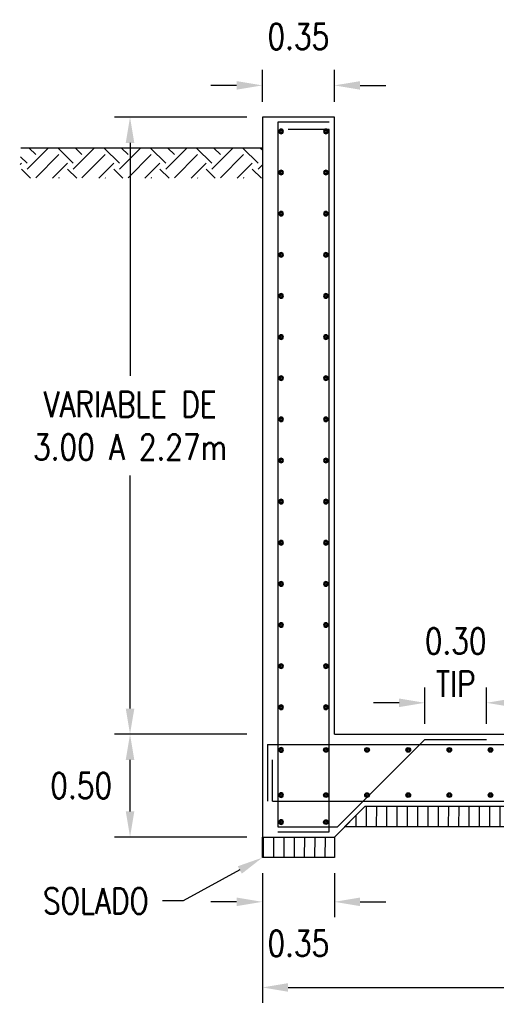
# Model space of a CAD drawing. Header units: metres. Extents: x 725561 to 725799, y 9150913 to 9151110.
# Tile 22 of 36: x 725686.06 to 725688.38, y 9150946.42 to 9150951.21. Entities that reach past the tile are written whole.
import ezdxf
from ezdxf import colors
from ezdxf.entities.mleader import LeaderData, LeaderLine
from ezdxf.math import Vec2, Vec3

# ---------------------------------------------------------------- set-up
doc = ezdxf.new("R2010")
doc.units = ezdxf.units.M
for name, color, linetype in [('02v', 2, 'Continuous'), ('Acero', 7, 'Continuous'), ('AIR.A3-T-ESTRUCT 02', 2, 'Continuous'), ('Layer1 (.05)', 8, 'Continuous'), ('Layer2 (.10)', 1, 'Continuous'), ('Layer3 (.10)', 3, 'Continuous'), ('TIERRA', 42, 'Continuous')]:
    doc.layers.add(name, color=color, linetype=linetype)
doc.styles.add('AIR-Simplex.(0.80)', font='simplex.shx', dxfattribs={"width": 0.8})
doc.dimstyles.new('AIR-100 (A3)_HORIZ', dxfattribs={"dimscale": 0.1, "dimtxt": 1.25, "dimasz": 1.25, "dimexe": 0.75, "dimexo": 0.75, "dimgap": 0.75, "dimtad": 0, "dimtih": 1, "dimtoh": 1, "dimzin": 1, "dimdsep": 46, "dimtxsty": 'AIR-Simplex.(0.80)', "dimcen": 0.75, "dimdle": 1.5, "dimclrd": 1, "dimclre": 1, "dimclrt": 7, "dimadec": 0, "dimazin": 0, "dimtfac": 1, "dimtofl": 0, "dimtmove": 2, "dimatfit": 3, "dimfxl": 1.5, "dimtolj": 1, "dimtzin": 1, "dimarcsym": 0})
pattern_1 = [(90, (0, 0), (-0.05, 0), [])]

# ---------------------------------------------------------------- blocks, each defined once
blk = doc.blocks.new('acero_arm')
at = {"layer": 'Acero', "color": 2, "const_width": 0.0094}
blk.add_lwpolyline([(0, 0.0066, -1), (0, -0.0066, -1)], format="xyb", close=True, dxfattribs=at)
at = {"layer": 'Acero', "color": 7}
blk.add_circle((0, 0), 0.0112, dxfattribs=at)
blk = doc.blocks.new('*U289')
at = {"layer": 'Acero', "color": 7}
blk.add_blockref('acero_arm', (0, 0), dxfattribs=at)
blk = doc.blocks.new('*U290')
at = {"layer": '02v', "color": 0, "linetype": 'ByBlock', "lineweight": -2, "transparency": 16777216}
blk.add_blockref('*U289', (0, 0), dxfattribs=at)
blk = doc.blocks.new('*U79')
at = {"layer": 'Acero', "color": 7}
blk.add_blockref('acero_arm', (0, 0), dxfattribs=at)
blk = doc.blocks.new('*U80')
at = {"layer": '02v', "color": 0, "linetype": 'ByBlock', "lineweight": -2, "transparency": 16777216}
blk.add_blockref('*U79', (0, 0), dxfattribs=at)
blk = doc.blocks.new('*U287')
at = {"layer": 'Acero', "color": 7}
blk.add_blockref('acero_arm', (0, 0), dxfattribs=at)
blk = doc.blocks.new('*U288')
at = {"layer": '02v', "color": 0, "linetype": 'ByBlock', "lineweight": -2, "transparency": 16777216}
blk.add_blockref('*U287', (0, 0), dxfattribs=at)
blk = doc.blocks.new('*U168')
at = {"layer": 'Acero', "color": 7}
blk.add_blockref('acero_arm', (0, 0), dxfattribs=at)
blk = doc.blocks.new('*U169')
at = {"layer": '02v', "color": 0, "linetype": 'ByBlock', "lineweight": -2, "transparency": 16777216}
blk.add_blockref('*U168', (0, 0), dxfattribs=at)
blk = doc.blocks.new('*U162')
at = {"layer": 'Acero', "color": 7}
blk.add_blockref('acero_arm', (0, 0), dxfattribs=at)
blk = doc.blocks.new('*U163')
at = {"layer": '02v', "color": 0, "linetype": 'ByBlock', "lineweight": -2, "transparency": 16777216}
blk.add_blockref('*U162', (0, 0), dxfattribs=at)
blk = doc.blocks.new('*U160')
at = {"layer": 'Acero', "color": 7}
blk.add_blockref('acero_arm', (0, 0), dxfattribs=at)
blk = doc.blocks.new('*U161')
at = {"layer": '02v', "color": 0, "linetype": 'ByBlock', "lineweight": -2, "transparency": 16777216}
blk.add_blockref('*U160', (0, 0), dxfattribs=at)
blk = doc.blocks.new('*U166')
at = {"layer": 'Acero', "color": 7}
blk.add_blockref('acero_arm', (0, 0), dxfattribs=at)
blk = doc.blocks.new('*U167')
at = {"layer": '02v', "color": 0, "linetype": 'ByBlock', "lineweight": -2, "transparency": 16777216}
blk.add_blockref('*U166', (0, 0), dxfattribs=at)
blk = doc.blocks.new('*U164')
at = {"layer": 'Acero', "color": 7}
blk.add_blockref('acero_arm', (0, 0), dxfattribs=at)
blk = doc.blocks.new('*U165')
at = {"layer": '02v', "color": 0, "linetype": 'ByBlock', "lineweight": -2, "transparency": 16777216}
blk.add_blockref('*U164', (0, 0), dxfattribs=at)
blk = doc.blocks.new('*U116')
at = {"layer": 'Acero', "color": 7}
blk.add_blockref('acero_arm', (0, 0), dxfattribs=at)
blk = doc.blocks.new('*U117')
at = {"layer": '02v', "color": 0, "linetype": 'ByBlock', "lineweight": -2, "transparency": 16777216}
blk.add_blockref('*U116', (0, 0), dxfattribs=at)
blk = doc.blocks.new('*U114')
at = {"layer": 'Acero', "color": 7}
blk.add_blockref('acero_arm', (0, 0), dxfattribs=at)
blk = doc.blocks.new('*U115')
at = {"layer": '02v', "color": 0, "linetype": 'ByBlock', "lineweight": -2, "transparency": 16777216}
blk.add_blockref('*U114', (0, 0), dxfattribs=at)
blk = doc.blocks.new('*U210')
at = {"layer": 'Acero', "color": 7}
blk.add_blockref('acero_arm', (0, 0), dxfattribs=at)
blk = doc.blocks.new('*U211')
at = {"layer": '02v', "color": 0, "linetype": 'ByBlock', "lineweight": -2, "transparency": 16777216}
blk.add_blockref('*U210', (0, 0), dxfattribs=at)
blk = doc.blocks.new('*U208')
at = {"layer": 'Acero', "color": 7}
blk.add_blockref('acero_arm', (0, 0), dxfattribs=at)
blk = doc.blocks.new('*U209')
at = {"layer": '02v', "color": 0, "linetype": 'ByBlock', "lineweight": -2, "transparency": 16777216}
blk.add_blockref('*U208', (0, 0), dxfattribs=at)
blk = doc.blocks.new('*U214')
at = {"layer": 'Acero', "color": 7}
blk.add_blockref('acero_arm', (0, 0), dxfattribs=at)
blk = doc.blocks.new('*U215')
at = {"layer": '02v', "color": 0, "linetype": 'ByBlock', "lineweight": -2, "transparency": 16777216}
blk.add_blockref('*U214', (0, 0), dxfattribs=at)
blk = doc.blocks.new('*U212')
at = {"layer": 'Acero', "color": 7}
blk.add_blockref('acero_arm', (0, 0), dxfattribs=at)
blk = doc.blocks.new('*U213')
at = {"layer": '02v', "color": 0, "linetype": 'ByBlock', "lineweight": -2, "transparency": 16777216}
blk.add_blockref('*U212', (0, 0), dxfattribs=at)
blk = doc.blocks.new('*U171')
at = {"layer": 'Acero', "color": 7}
blk.add_blockref('acero_arm', (0, 0), dxfattribs=at)
blk = doc.blocks.new('*U172')
at = {"layer": '02v', "color": 0, "linetype": 'ByBlock', "lineweight": -2, "transparency": 16777216}
blk.add_blockref('*U171', (0, 0), dxfattribs=at)
blk = doc.blocks.new('*U216')
at = {"layer": 'Acero', "color": 7}
blk.add_blockref('acero_arm', (0, 0), dxfattribs=at)
blk = doc.blocks.new('*U170')
at = {"layer": '02v', "color": 0, "linetype": 'ByBlock', "lineweight": -2, "transparency": 16777216}
blk.add_blockref('*U216', (0, 0), dxfattribs=at)
blk = doc.blocks.new('*U175')
at = {"layer": 'Acero', "color": 7}
blk.add_blockref('acero_arm', (0, 0), dxfattribs=at)
blk = doc.blocks.new('*U176')
at = {"layer": '02v', "color": 0, "linetype": 'ByBlock', "lineweight": -2, "transparency": 16777216}
blk.add_blockref('*U175', (0, 0), dxfattribs=at)
blk = doc.blocks.new('*U173')
at = {"layer": 'Acero', "color": 7}
blk.add_blockref('acero_arm', (0, 0), dxfattribs=at)
blk = doc.blocks.new('*U174')
at = {"layer": '02v', "color": 0, "linetype": 'ByBlock', "lineweight": -2, "transparency": 16777216}
blk.add_blockref('*U173', (0, 0), dxfattribs=at)
blk = doc.blocks.new('*U179')
at = {"layer": 'Acero', "color": 7}
blk.add_blockref('acero_arm', (0, 0), dxfattribs=at)
blk = doc.blocks.new('*U180')
at = {"layer": '02v', "color": 0, "linetype": 'ByBlock', "lineweight": -2, "transparency": 16777216}
blk.add_blockref('*U179', (0, 0), dxfattribs=at)
blk = doc.blocks.new('*U177')
at = {"layer": 'Acero', "color": 7}
blk.add_blockref('acero_arm', (0, 0), dxfattribs=at)
blk = doc.blocks.new('*U178')
at = {"layer": '02v', "color": 0, "linetype": 'ByBlock', "lineweight": -2, "transparency": 16777216}
blk.add_blockref('*U177', (0, 0), dxfattribs=at)
blk = doc.blocks.new('*U102')
at = {"layer": 'Acero', "color": 7}
blk.add_blockref('acero_arm', (0, 0), dxfattribs=at)
blk = doc.blocks.new('*U103')
at = {"layer": '02v', "color": 0, "linetype": 'ByBlock', "lineweight": -2, "transparency": 16777216}
blk.add_blockref('*U102', (0, 0), dxfattribs=at)
blk = doc.blocks.new('*U181')
at = {"layer": 'Acero', "color": 7}
blk.add_blockref('acero_arm', (0, 0), dxfattribs=at)
blk = doc.blocks.new('*U148')
at = {"layer": '02v', "color": 0, "linetype": 'ByBlock', "lineweight": -2, "transparency": 16777216}
blk.add_blockref('*U181', (0, 0), dxfattribs=at)
blk = doc.blocks.new('*U106')
at = {"layer": 'Acero', "color": 7}
blk.add_blockref('acero_arm', (0, 0), dxfattribs=at)
blk = doc.blocks.new('*U107')
at = {"layer": '02v', "color": 0, "linetype": 'ByBlock', "lineweight": -2, "transparency": 16777216}
blk.add_blockref('*U106', (0, 0), dxfattribs=at)
blk = doc.blocks.new('*U104')
at = {"layer": 'Acero', "color": 7}
blk.add_blockref('acero_arm', (0, 0), dxfattribs=at)
blk = doc.blocks.new('*U105')
at = {"layer": '02v', "color": 0, "linetype": 'ByBlock', "lineweight": -2, "transparency": 16777216}
blk.add_blockref('*U104', (0, 0), dxfattribs=at)
blk = doc.blocks.new('*U110')
at = {"layer": 'Acero', "color": 7}
blk.add_blockref('acero_arm', (0, 0), dxfattribs=at)
blk = doc.blocks.new('*U111')
at = {"layer": '02v', "color": 0, "linetype": 'ByBlock', "lineweight": -2, "transparency": 16777216}
blk.add_blockref('*U110', (0, 0), dxfattribs=at)
blk = doc.blocks.new('*U108')
at = {"layer": 'Acero', "color": 7}
blk.add_blockref('acero_arm', (0, 0), dxfattribs=at)
blk = doc.blocks.new('*U109')
at = {"layer": '02v', "color": 0, "linetype": 'ByBlock', "lineweight": -2, "transparency": 16777216}
blk.add_blockref('*U108', (0, 0), dxfattribs=at)
blk = doc.blocks.new('*U149')
at = {"layer": 'Acero', "color": 7}
blk.add_blockref('acero_arm', (0, 0), dxfattribs=at)
blk = doc.blocks.new('*U150')
at = {"layer": '02v', "color": 0, "linetype": 'ByBlock', "lineweight": -2, "transparency": 16777216}
blk.add_blockref('*U149', (0, 0), dxfattribs=at)
blk = doc.blocks.new('*U112')
at = {"layer": 'Acero', "color": 7}
blk.add_blockref('acero_arm', (0, 0), dxfattribs=at)
blk = doc.blocks.new('*U113')
at = {"layer": '02v', "color": 0, "linetype": 'ByBlock', "lineweight": -2, "transparency": 16777216}
blk.add_blockref('*U112', (0, 0), dxfattribs=at)
blk = doc.blocks.new('*U153')
at = {"layer": 'Acero', "color": 7}
blk.add_blockref('acero_arm', (0, 0), dxfattribs=at)
blk = doc.blocks.new('*U154')
at = {"layer": '02v', "color": 0, "linetype": 'ByBlock', "lineweight": -2, "transparency": 16777216}
blk.add_blockref('*U153', (0, 0), dxfattribs=at)
blk = doc.blocks.new('*U151')
at = {"layer": 'Acero', "color": 7}
blk.add_blockref('acero_arm', (0, 0), dxfattribs=at)
blk = doc.blocks.new('*U152')
at = {"layer": '02v', "color": 0, "linetype": 'ByBlock', "lineweight": -2, "transparency": 16777216}
blk.add_blockref('*U151', (0, 0), dxfattribs=at)
blk = doc.blocks.new('*U157')
at = {"layer": 'Acero', "color": 7}
blk.add_blockref('acero_arm', (0, 0), dxfattribs=at)
blk = doc.blocks.new('*U98')
at = {"layer": '02v', "color": 0, "linetype": 'ByBlock', "lineweight": -2, "transparency": 16777216}
blk.add_blockref('*U157', (0, 0), dxfattribs=at)
blk = doc.blocks.new('*U155')
at = {"layer": 'Acero', "color": 7}
blk.add_blockref('acero_arm', (0, 0), dxfattribs=at)
blk = doc.blocks.new('*U156')
at = {"layer": '02v', "color": 0, "linetype": 'ByBlock', "lineweight": -2, "transparency": 16777216}
blk.add_blockref('*U155', (0, 0), dxfattribs=at)
blk = doc.blocks.new('*U101')
at = {"layer": 'Acero', "color": 7}
blk.add_blockref('acero_arm', (0, 0), dxfattribs=at)
blk = doc.blocks.new('*U217')
at = {"layer": '02v', "color": 0, "linetype": 'ByBlock', "lineweight": -2, "transparency": 16777216}
blk.add_blockref('*U101', (0, 0), dxfattribs=at)
blk = doc.blocks.new('*U99')
at = {"layer": 'Acero', "color": 7}
blk.add_blockref('acero_arm', (0, 0), dxfattribs=at)
blk = doc.blocks.new('*U100')
at = {"layer": '02v', "color": 0, "linetype": 'ByBlock', "lineweight": -2, "transparency": 16777216}
blk.add_blockref('*U99', (0, 0), dxfattribs=at)
blk = doc.blocks.new('*U295')
at = {"layer": 'Acero', "color": 7}
blk.add_blockref('acero_arm', (0, 0), dxfattribs=at)
blk = doc.blocks.new('*U292')
at = {"layer": '02v', "color": 0, "linetype": 'ByBlock', "lineweight": -2, "transparency": 16777216}
blk.add_blockref('*U295', (0, 0), dxfattribs=at)
blk = doc.blocks.new('*U294')
at = {"layer": 'Acero', "color": 7}
blk.add_blockref('acero_arm', (0, 0), dxfattribs=at)
blk = doc.blocks.new('*U293')
at = {"layer": '02v', "color": 0, "linetype": 'ByBlock', "lineweight": -2, "transparency": 16777216}
blk.add_blockref('*U294', (0, 0), dxfattribs=at)
blk = doc.blocks.new('*U71')
at = {"layer": 'Acero', "color": 7}
blk.add_blockref('acero_arm', (0, 0), dxfattribs=at)
blk = doc.blocks.new('*U296')
at = {"layer": '02v', "color": 0, "linetype": 'ByBlock', "lineweight": -2, "transparency": 16777216}
blk.add_blockref('*U71', (0, 0), dxfattribs=at)
blk = doc.blocks.new('*U70')
at = {"layer": 'Acero', "color": 7}
blk.add_blockref('acero_arm', (0, 0), dxfattribs=at)
blk = doc.blocks.new('*U297')
at = {"layer": '02v', "color": 0, "linetype": 'ByBlock', "lineweight": -2, "transparency": 16777216}
blk.add_blockref('*U70', (0, 0), dxfattribs=at)
blk = doc.blocks.new('*U75')
at = {"layer": 'Acero', "color": 7}
blk.add_blockref('acero_arm', (0, 0), dxfattribs=at)
blk = doc.blocks.new('*U72')
at = {"layer": '02v', "color": 0, "linetype": 'ByBlock', "lineweight": -2, "transparency": 16777216}
blk.add_blockref('*U75', (0, 0), dxfattribs=at)
blk = doc.blocks.new('*U74')
at = {"layer": 'Acero', "color": 7}
blk.add_blockref('acero_arm', (0, 0), dxfattribs=at)
blk = doc.blocks.new('*U73')
at = {"layer": '02v', "color": 0, "linetype": 'ByBlock', "lineweight": -2, "transparency": 16777216}
blk.add_blockref('*U74', (0, 0), dxfattribs=at)
blk = doc.blocks.new('*U84')
at = {"layer": 'Acero', "color": 7}
blk.add_blockref('acero_arm', (0, 0), dxfattribs=at)
blk = doc.blocks.new('*U76')
at = {"layer": '02v', "color": 0, "linetype": 'ByBlock', "lineweight": -2, "transparency": 16777216}
blk.add_blockref('*U84', (0, 0), dxfattribs=at)
blk = doc.blocks.new('*U78')
at = {"layer": 'Acero', "color": 7}
blk.add_blockref('acero_arm', (0, 0), dxfattribs=at)
blk = doc.blocks.new('*U77')
at = {"layer": '02v', "color": 0, "linetype": 'ByBlock', "lineweight": -2, "transparency": 16777216}
blk.add_blockref('*U78', (0, 0), dxfattribs=at)
blk = doc.blocks.new('*U88')
at = {"layer": 'Acero', "color": 7}
blk.add_blockref('acero_arm', (0, 0), dxfattribs=at)
blk = doc.blocks.new('*U85')
at = {"layer": '02v', "color": 0, "linetype": 'ByBlock', "lineweight": -2, "transparency": 16777216}
blk.add_blockref('*U88', (0, 0), dxfattribs=at)
blk = doc.blocks.new('*U87')
at = {"layer": 'Acero', "color": 7}
blk.add_blockref('acero_arm', (0, 0), dxfattribs=at)
blk = doc.blocks.new('*U86')
at = {"layer": '02v', "color": 0, "linetype": 'ByBlock', "lineweight": -2, "transparency": 16777216}
blk.add_blockref('*U87', (0, 0), dxfattribs=at)
blk = doc.blocks.new('*D1019')
at = {"layer": 'AIR.A3-T-ESTRUCT 02', "color": 1, "lineweight": -2, "ltscale": 0.1, "transparency": 16777216}
for p, q in [((725687.2442, 9150950.8128), (725687.2442, 9150950.9673)), ((725687.5942, 9150950.8128), (725687.5942, 9150950.9673)), ((725687.1192, 9150950.8923), (725686.9942, 9150950.8923)), ((725687.7192, 9150950.8923), (725687.8442, 9150950.8923))]:
    blk.add_line(p, q, dxfattribs=at)
at = {"layer": 'AIR.A3-T-ESTRUCT 02', "color": 1, "ltscale": 0.1, "transparency": 16777216}
for points in [[(725687.1192, 9150950.9131), (725687.1192, 9150950.8715), (725687.2442, 9150950.8923)], [(725687.7192, 9150950.9131), (725687.7192, 9150950.8715), (725687.5942, 9150950.8923)]]:
    blk.add_solid(points, dxfattribs=at)
at = {"layer": 'Defpoints', "color": 0, "ltscale": 0.1, "transparency": 16777216}
for p in [(725687.5942, 9150950.8923), (725687.2442, 9150950.7378), (725687.5942, 9150950.7378)]:
    blk.add_point(p, dxfattribs=at)
at = {"layer": 'AIR.A3-T-ESTRUCT 02', "color": 7, "ltscale": 0.1, "transparency": 16777216, "insert": (725687.4192, 9150951.1298), "char_height": 0.125, "attachment_point": 5, "style": 'AIR-Simplex.(0.80)'}
blk.add_mtext('\\A1;0.35', dxfattribs=at)
blk = doc.blocks.new('*D921')
at = {"layer": 'AIR.A3-T-ESTRUCT 02', "color": 1, "lineweight": -2, "ltscale": 0.1, "transparency": 16777216}
for p, q in [((725687.1692, 9150950.7378), (725686.526, 9150950.7378)), ((725686.601, 9150950.6128), (725686.601, 9150949.4795)), ((725686.601, 9150947.8628), (725686.601, 9150948.9961)), ((725687.1692, 9150947.7378), (725686.526, 9150947.7378))]:
    blk.add_line(p, q, dxfattribs=at)
at = {"layer": 'AIR.A3-T-ESTRUCT 02', "color": 1, "ltscale": 0.1, "transparency": 16777216}
for points in [[(725686.5802, 9150950.6128), (725686.6219, 9150950.6128), (725686.601, 9150950.7378)], [(725686.5802, 9150947.8628), (725686.6219, 9150947.8628), (725686.601, 9150947.7378)]]:
    blk.add_solid(points, dxfattribs=at)
at = {"layer": 'Defpoints', "color": 0, "ltscale": 0.1, "transparency": 16777216}
for p in [(725687.2442, 9150950.7378), (725686.601, 9150947.7378), (725687.2442, 9150947.7378)]:
    blk.add_point(p, dxfattribs=at)
at = {"layer": 'AIR.A3-T-ESTRUCT 02', "color": 7, "ltscale": 0.1, "transparency": 16777216, "insert": (725686.601, 9150949.2378), "char_height": 0.125, "width": 1.058393, "attachment_point": 5, "style": 'AIR-Simplex.(0.80)'}
blk.add_mtext('\\A1;VARIABLE DE 3.00 A 2.27m', dxfattribs=at)
blk = doc.blocks.new('*D1020')
at = {"layer": 'AIR.A3-T-ESTRUCT 02', "color": 1, "lineweight": -2, "ltscale": 0.1, "transparency": 16777216}
for p, q in [((725687.1692, 9150947.7378), (725686.526, 9150947.7378)), ((725686.601, 9150947.3628), (725686.601, 9150947.6128)), ((725687.1692, 9150947.2378), (725686.526, 9150947.2378))]:
    blk.add_line(p, q, dxfattribs=at)
at = {"layer": 'AIR.A3-T-ESTRUCT 02', "color": 1, "ltscale": 0.1, "transparency": 16777216}
for points in [[(725686.5802, 9150947.6128), (725686.6219, 9150947.6128), (725686.601, 9150947.7378)], [(725686.5802, 9150947.3628), (725686.6219, 9150947.3628), (725686.601, 9150947.2378)]]:
    blk.add_solid(points, dxfattribs=at)
at = {"layer": 'Defpoints', "color": 0, "ltscale": 0.1, "transparency": 16777216}
for p in [(725686.601, 9150947.7378), (725687.2442, 9150947.7378), (725687.2442, 9150947.2378)]:
    blk.add_point(p, dxfattribs=at)
at = {"layer": 'AIR.A3-T-ESTRUCT 02', "color": 7, "ltscale": 0.1, "transparency": 16777216, "insert": (725686.3635, 9150947.4878), "char_height": 0.125, "attachment_point": 5, "style": 'AIR-Simplex.(0.80)'}
blk.add_mtext('\\A1;0.50', dxfattribs=at)
blk = doc.blocks.new('*D1022')
at = {"layer": 'AIR.A3-T-ESTRUCT 02', "color": 1, "lineweight": -2, "ltscale": 0.1, "transparency": 16777216}
for p, q in [((725687.2442, 9150947.0628), (725687.2442, 9150946.8478)), ((725687.5942, 9150947.0628), (725687.5942, 9150946.8478)), ((725687.1192, 9150946.9228), (725686.9942, 9150946.9228)), ((725687.7192, 9150946.9228), (725687.8442, 9150946.9228))]:
    blk.add_line(p, q, dxfattribs=at)
at = {"layer": 'AIR.A3-T-ESTRUCT 02', "color": 1, "ltscale": 0.1, "transparency": 16777216}
for points in [[(725687.1192, 9150946.9436), (725687.1192, 9150946.902), (725687.2442, 9150946.9228)], [(725687.7192, 9150946.9436), (725687.7192, 9150946.902), (725687.5942, 9150946.9228)]]:
    blk.add_solid(points, dxfattribs=at)
at = {"layer": 'Defpoints', "color": 0, "ltscale": 0.1, "transparency": 16777216}
for p in [(725687.2442, 9150947.1378), (725687.5942, 9150947.1378), (725687.5942, 9150946.9228)]:
    blk.add_point(p, dxfattribs=at)
at = {"layer": 'AIR.A3-T-ESTRUCT 02', "color": 7, "ltscale": 0.1, "transparency": 16777216, "insert": (725687.4192, 9150946.7204), "char_height": 0.125, "attachment_point": 5, "style": 'AIR-Simplex.(0.80)'}
blk.add_mtext('\\A1;0.35', dxfattribs=at)
blk = doc.blocks.new('*D1024')
at = {"layer": 'AIR.A3-T-ESTRUCT 02', "color": 1, "lineweight": -2, "ltscale": 0.1, "transparency": 16777216}
for p, q in [((725687.2442, 9150947.0628), (725687.2442, 9150946.4316)), ((725690.3442, 9150947.0628), (725690.3442, 9150946.4316)), ((725687.3692, 9150946.5066), (725688.5764, 9150946.5066)), ((725690.2192, 9150946.5066), (725689.0121, 9150946.5066))]:
    blk.add_line(p, q, dxfattribs=at)
at = {"layer": 'AIR.A3-T-ESTRUCT 02', "color": 1, "ltscale": 0.1, "transparency": 16777216}
for points in [[(725687.3692, 9150946.5274), (725687.3692, 9150946.4858), (725687.2442, 9150946.5066)], [(725690.2192, 9150946.5274), (725690.2192, 9150946.4858), (725690.3442, 9150946.5066)]]:
    blk.add_solid(points, dxfattribs=at)
at = {"layer": 'Defpoints', "color": 0, "ltscale": 0.1, "transparency": 16777216}
for p in [(725687.2442, 9150947.1378), (725690.3442, 9150947.1378), (725690.3442, 9150946.5066)]:
    blk.add_point(p, dxfattribs=at)
at = {"layer": 'AIR.A3-T-ESTRUCT 02', "color": 7, "ltscale": 0.1, "transparency": 16777216, "insert": (725688.7942, 9150946.5066), "char_height": 0.125, "attachment_point": 5, "style": 'AIR-Simplex.(0.80)'}
blk.add_mtext('\\A1;3.10', dxfattribs=at)
blk = doc.blocks.new('*D1025')
at = {"layer": 'Defpoints', "color": 0, "ltscale": 0.1, "transparency": 16777216}
for p in [(725688.3339, 9150947.8906), (725688.0339, 9150947.7128), (725688.3339, 9150947.7128)]:
    blk.add_point(p, dxfattribs=at)
at = {"layer": 'Layer1 (.05)', "color": 1, "lineweight": -2, "ltscale": 0.1, "transparency": 16777216}
for p, q in [((725688.0339, 9150947.7878), (725688.0339, 9150947.9656)), ((725688.3339, 9150947.7878), (725688.3339, 9150947.9656)), ((725687.9089, 9150947.8906), (725687.7839, 9150947.8906)), ((725688.4589, 9150947.8906), (725688.5839, 9150947.8906))]:
    blk.add_line(p, q, dxfattribs=at)
at = {"layer": 'Layer1 (.05)', "color": 1, "ltscale": 0.1, "transparency": 16777216}
for points in [[(725687.9089, 9150947.9114), (725687.9089, 9150947.8697), (725688.0339, 9150947.8906)], [(725688.4589, 9150947.9114), (725688.4589, 9150947.8697), (725688.3339, 9150947.8906)]]:
    blk.add_solid(points, dxfattribs=at)
at = {"layer": 'Layer1 (.05)', "color": 7, "ltscale": 0.1, "transparency": 16777216, "insert": (725688.1839, 9150948.0866), "char_height": 0.125, "attachment_point": 5, "style": 'AIR-Simplex.(0.80)'}
blk.add_mtext('\\A1;0.30\\PTIP', dxfattribs=at)
blk = doc.blocks.new('A$C05677a3a')
at = {"layer": 'TIERRA'}
h = blk.add_hatch(dxfattribs=at)
h.set_pattern_fill('EARTH', color=8, scale=0.025, angle=45, style=0)
h.set_pattern_definition([(45, (-750844.06394, -9073977.28771), (0, 0.2245064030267), [0.15875, -0.15875]), (45, (-750844.10603, -9073977.24562), (0, 0.2245064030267), [0.15875, -0.15875]), (45, (-750844.14813, -9073977.20352), (0, 0.2245064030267), [0.15875, -0.15875]), (135, (-750844.14813, -9073977.17546), (-0.2245064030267, 0), [0.15875, -0.15875]), (135, (-750844.10603, -9073977.13336), (-0.2245064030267, 0), [0.15875, -0.15875]), (135, (-750844.06394, -9073977.09127), (-0.2245064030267, 0), [0.15875, -0.15875])])
h.paths.add_polyline_path([(0, 0), (1.1736, 0), (1.1796, -0.1468), (0, -0.1468), (0, -0.1097), (0, -0.0576)])
at = {"layer": 'Layer2 (.10)'}
blk.add_line((0, 0), (1.1736, 0), dxfattribs=at)

msp = doc.modelspace()

# ---------------------------------------------------------------- hatches: boundary and pattern name
at = {"layer": 'Layer1 (.05)'}
h = msp.add_hatch(dxfattribs=at)
h.set_pattern_fill('ANSI31', color=256, scale=0.4, angle=45)
h.set_pattern_definition(pattern_1)
h.paths.add_polyline_path([(725687.7442, 9150947.3878), (725689.8442, 9150947.3878), (725689.9442, 9150947.2878), (725687.6442, 9150947.2878)])
h = msp.add_hatch(dxfattribs=at)
h.set_pattern_fill('ANSI31', color=256, scale=0.4, angle=45)
h.set_pattern_definition(pattern_1)
h.paths.add_polyline_path([(725687.2442, 9150947.2378), (725687.5942, 9150947.2378), (725687.5942, 9150947.1378), (725687.2442, 9150947.1378)])

# ---------------------------------------------------------------- linework, layer by layer
at = {"layer": 'Layer1 (.05)', "ltscale": 0.1}
for p, q in [((725687.5942, 9150950.7378), (725687.2442, 9150950.7378)), ((725687.2442, 9150950.7378), (725687.2442, 9150947.7378)), ((725687.5942, 9150947.7378), (725687.5942, 9150950.7378)), ((725687.2442, 9150947.7378), (725687.2442, 9150947.2378)), ((725687.5942, 9150947.7378), (725689.9942, 9150947.7378)), ((725687.5942, 9150947.2378), (725687.7442, 9150947.3878)), ((725687.7442, 9150947.3878), (725689.8442, 9150947.3878)), ((725687.2442, 9150947.2378), (725687.5942, 9150947.2378))]:
    msp.add_line(p, q, dxfattribs=at)
at = {"layer": 'Layer1 (.05)'}
for points in [[(725687.7442, 9150947.3878), (725689.8442, 9150947.3878), (725689.9442, 9150947.2878), (725687.6442, 9150947.2878)], [(725687.2442, 9150947.2378), (725687.5942, 9150947.2378), (725687.5942, 9150947.1378), (725687.2442, 9150947.1378)]]:
    msp.add_lwpolyline(points, close=True, dxfattribs=at)
at = {"layer": 'Layer3 (.10)', "linetype": 'Continuous'}
for p, q in [((725687.3192, 9150950.7128), (725687.3192, 9150947.2878)), ((725687.5692, 9150950.7128), (725687.3192, 9150950.7128)), ((725687.5692, 9150950.678), (725687.3692, 9150950.678)), ((725687.5692, 9150947.2628), (725687.5692, 9150950.678)), ((725687.2692, 9150947.6878), (725690.3192, 9150947.6878)), ((725687.2692, 9150947.6878), (725687.2692, 9150947.4128)), ((725687.6089, 9150947.2878), (725688.0339, 9150947.7128)), ((725688.0339, 9150947.7128), (725688.3339, 9150947.7128)), ((725687.2942, 9150947.4128), (725687.2942, 9150947.6128)), ((725687.2942, 9150947.4128), (725690.2942, 9150947.4128)), ((725687.3192, 9150947.2878), (725687.6089, 9150947.2878)), ((725687.3192, 9150947.2628), (725687.5692, 9150947.2628))]:
    msp.add_line(p, q, dxfattribs=at)

# ---------------------------------------------------------------- block references
at = {"layer": '02v', "xscale": -1}
for name, p in [('*U161', (725687.3353, 9150950.6687)), ('*U163', (725687.5532, 9150950.6687)), ('*U165', (725687.3353, 9150950.4687)), ('*U167', (725687.5532, 9150950.4687)), ('*U115', (725687.3353, 9150950.2687)), ('*U117', (725687.5532, 9150950.2687)), ('*U209', (725687.3353, 9150950.0687)), ('*U211', (725687.5532, 9150950.0687)), ('*U213', (725687.3353, 9150949.8687)), ('*U215', (725687.5532, 9150949.8687)), ('*U170', (725687.3353, 9150949.6687)), ('*U172', (725687.5532, 9150949.6687)), ('*U174', (725687.3353, 9150949.4687)), ('*U176', (725687.5532, 9150949.4687)), ('*U178', (725687.3353, 9150949.2687)), ('*U180', (725687.5532, 9150949.2687)), ('*U148', (725687.3353, 9150949.0687)), ('*U103', (725687.5532, 9150949.0687)), ('*U105', (725687.3353, 9150948.8687)), ('*U107', (725687.5532, 9150948.8687)), ('*U109', (725687.3353, 9150948.6687)), ('*U111', (725687.5532, 9150948.6687)), ('*U113', (725687.3353, 9150948.4687)), ('*U150', (725687.5532, 9150948.4687)), ('*U152', (725687.3353, 9150948.2687)), ('*U154', (725687.5532, 9150948.2687)), ('*U156', (725687.3353, 9150948.0687)), ('*U98', (725687.5532, 9150948.0687)), ('*U100', (725687.3353, 9150947.8687)), ('*U217', (725687.5532, 9150947.8687))]:
    msp.add_blockref(name, p, dxfattribs=at)
at = {"layer": '02v', "xscale": -1, "rotation": 180}
for name, p in [('*U169', (725687.3353, 9150947.6613)), ('*U288', (725687.3353, 9150947.442)), ('*U290', (725687.3353, 9150947.3104))]:
    msp.add_blockref(name, p, dxfattribs=at)
at = {"layer": '02v', "rotation": 180}
for name, p in [('*U293', (725687.5532, 9150947.6613)), ('*U297', (725687.7532, 9150947.6613)), ('*U73', (725687.9532, 9150947.6613)), ('*U77', (725688.1532, 9150947.6613)), ('*U86', (725688.3532, 9150947.6613)), ('*U292', (725687.5532, 9150947.442)), ('*U296', (725687.7532, 9150947.442)), ('*U72', (725687.9532, 9150947.442)), ('*U76', (725688.1532, 9150947.442)), ('*U85', (725688.3532, 9150947.442)), ('*U80', (725687.5532, 9150947.3104))]:
    msp.add_blockref(name, p, dxfattribs=at)
at = {"layer": 'Layer2 (.10)', "xscale": -1}
msp.add_blockref('A$C05677a3a', (725687.2442, 9150950.5878), dxfattribs=at)

# ---------------------------------------------------------------- dimensions: what is measured, and where the dimension line sits
at = {"layer": 'AIR.A3-T-ESTRUCT 02', "ltscale": 0.1}
for base, p1, p2, picture, middle in [((725687.5942, 9150950.8923), (725687.2442, 9150950.7378), (725687.5942, 9150950.7378), '*D1019', (725687.4192, 9150951.1298)), ((725690.3442, 9150946.5066), (725687.2442, 9150947.1378), (725690.3442, 9150947.1378), '*D1024', (725688.7942, 9150946.5066))]:
    dim = msp.add_linear_dim(base=base, p1=p1, p2=p2, dimstyle='AIR-100 (A3)_HORIZ', dxfattribs=at)
    dim.commit()
    dim.dimension.update_dxf_attribs({"geometry": picture, "text_midpoint": middle})
dim = msp.add_linear_dim(base=(725686.601, 9150947.7378), p1=(725687.2442, 9150950.7378), p2=(725687.2442, 9150947.7378), angle=90, text='VARIABLE DE 3.00 A 2.27m', dimstyle='AIR-100 (A3)_HORIZ', dxfattribs=at)
dim.commit()
dim.dimension.update_dxf_attribs({"geometry": '*D921', "text_midpoint": (725686.601, 9150949.2378)})
dim = msp.add_linear_dim(base=(725686.601, 9150947.7378), p1=(725687.2442, 9150947.2378), p2=(725687.2442, 9150947.7378), angle=90, dimstyle='AIR-100 (A3)_HORIZ', dxfattribs=at)
dim.commit()
dim.dimension.update_dxf_attribs({"geometry": '*D1020', "text_midpoint": (725686.3635, 9150947.4878)})
dim = msp.add_linear_dim(base=(725687.5942, 9150946.9228), p1=(725687.2442, 9150947.1378), p2=(725687.5942, 9150947.1378), dimstyle='AIR-100 (A3)_HORIZ', dxfattribs=at)
dim.commit()
dim.dimension.update_dxf_attribs({"geometry": '*D1022', "text_midpoint": (725687.4192, 9150946.7204), "dimtype": 160})
at = {"layer": 'Layer1 (.05)', "ltscale": 0.1}
dim = msp.add_linear_dim(base=(725688.3339, 9150947.8906), p1=(725688.0339, 9150947.7128), p2=(725688.3339, 9150947.7128), text='<>\\PTIP', dimstyle='AIR-100 (A3)_HORIZ', dxfattribs=at)
dim.commit()
dim.dimension.update_dxf_attribs({"geometry": '*D1025', "text_midpoint": (725688.1839, 9150948.0866), "dimtype": 160})

# ---------------------------------------------------------------- leaders
ml = msp.add_multileader_mtext('Standard')
ml.set_content('{\\C0;SOLADO}', color=256, style='AIR-Simplex.(0.80)')
ml.set_leader_properties(color=1, linetype='ByLayer', lineweight=-1)
ml.build(insert=Vec2(0, 0))
ml.multileader.update_dxf_attribs({"text_left_attachment_type": 2, "text_right_attachment_type": 2, "dogleg_length": 0.1, "arrow_head_size": 0.125})
ctx = ml.context
ctx.base_point, ctx.char_height, ctx.arrow_head_size, ctx.landing_gap_size, ctx.plane_origin = Vec3(725686.1577, 9150946.9271), 0.125, 0.125, 0.02, Vec3(725687.4315, 9150950.9989)
ctx.left_attachment, ctx.right_attachment = 2, 2
notes = []
notes.append((ctx, [(1, (1, 1, 0), (725686.8596, 9150946.9271), (-1, 0), 0.1, [(0, [(725687.2442, 9150947.1378)], 0, [])])]))
ctx.mtext.insert, ctx.mtext.flow_direction = Vec3(725686.1777, 9150946.9896), 5
for ctx, leaders in notes:
    for number, flags, end, landing, length, lines in leaders:
        leader = LeaderData()
        leader.index, (leader.has_last_leader_line, leader.has_dogleg_vector, leader.attachment_direction) = number, flags
        leader.last_leader_point, leader.dogleg_vector, leader.dogleg_length = Vec3(end), Vec3(landing), length
        for number, points, colour, breaks in lines:
            line = LeaderLine()
            line.index, line.vertices, line.color, line.breaks = number, Vec3.list(points), colors.encode_raw_color(colour), breaks
            leader.lines.append(line)
        ctx.leaders.append(leader)

doc.saveas('drawing.dxf')
